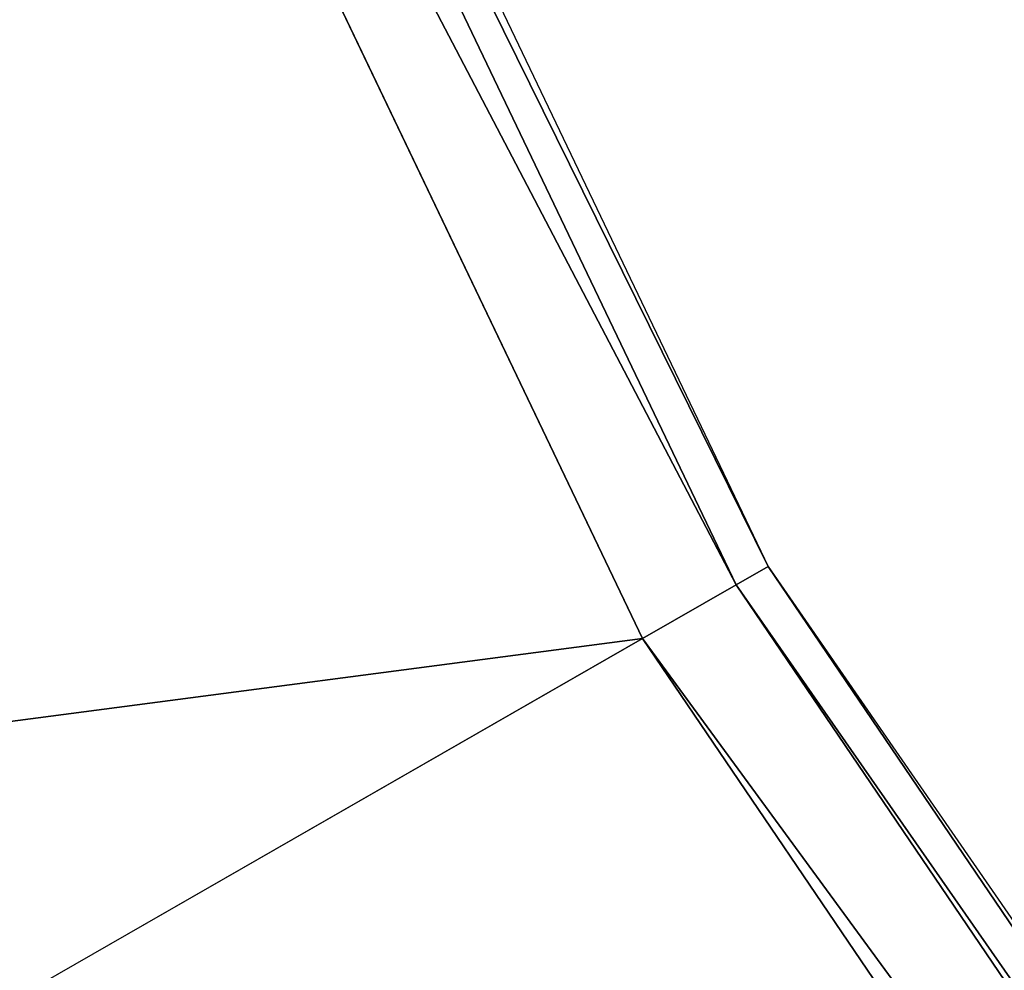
# Model space of a CAD drawing. Header units: millimetres. Extents: x 45 to 395, y 46 to 411.
# Tile 180 of 256: x 128.343 to 129.254, y 135.935 to 136.815. Entities that reach past the tile are written whole.
import ezdxf

# ---------------------------------------------------------------- set-up
doc = ezdxf.new("R2010")
doc.units = ezdxf.units.MM
doc.header["$LTSCALE"] = 25.4
doc.layers.get('0').update_dxf_attribs({"true_color": 0xff5454})

# ---------------------------------------------------------------- blocks, each defined once
blk = doc.blocks.new('HERMANOS-III-8030.STL')
at = {"color": 250, "true_color": 0x262626}
mesh = blk.add_polyface(dxfattribs=at)
corners = [(137.30164, 133.72507, 1308.6366), (129.36606, 139.80721, 1308.87769), (128.8548, 139.06653, 1308.6366), (137.75163, 134.50449, 1308.87769)]
mesh.append_faces([[corners[k] for k in face] for face in [(0, 1, 2), (1, 0, 3)]], dxfattribs={"vtx0": -1, "color": 250})
mesh = blk.add_polyface(dxfattribs=at)
corners = [(136.9722, 133.1545, 1307.97766), (128.8548, 139.06653, 1308.6366), (128.48053, 138.52431, 1307.97766), (137.30164, 133.72507, 1308.6366)]
mesh.append_faces([[corners[k] for k in face] for face in [(0, 1, 2), (1, 0, 3)]], dxfattribs={"vtx0": -1, "color": 250})
mesh = blk.add_polyface(dxfattribs=at)
corners = [(127.80997, 138.7905, 47.08683), (129.03532, 136.30875, 47.34565), (129.00578, 136.29179, 47.08683), (127.84173, 138.80287, 47.34565)]
mesh.append_faces([[corners[k] for k in face] for face in [(0, 1, 2), (1, 0, 3)]], dxfattribs={"vtx0": -1, "color": 250})
mesh = blk.add_polyface(dxfattribs=at)
corners = [(127.7169, 138.75423, 46.84566), (129.00578, 136.29179, 47.08683), (128.91914, 136.24205, 46.84566), (127.80997, 138.7905, 47.08683)]
mesh.append_faces([[corners[k] for k in face] for face in [(0, 1, 2), (1, 0, 3)]], dxfattribs={"vtx0": -1, "color": 250})
mesh = blk.add_polyface(dxfattribs=at)
corners = [(117.39542, 134.73244, 27.65912), (128.91914, 136.24205, 46.84566), (119.31236, 130.72684, 27.65912), (127.7169, 138.75423, 46.84566)]
mesh.append_faces([[corners[k] for k in face] for face in [(0, 1, 2), (1, 0, 3)]], dxfattribs={"vtx0": -1, "color": 250})
mesh = blk.add_polyface(dxfattribs=at)
corners = [(136.9722, 133.1545, 1307.97766), (128.34354, 138.32584, 1307.07776), (136.85162, 132.94565, 1307.07776), (128.48053, 138.52431, 1307.97766)]
mesh.append_faces([[corners[k] for k in face] for face in [(0, 1, 2), (1, 0, 3)]], dxfattribs={"vtx0": -1, "color": 250})
mesh = blk.add_polyface(dxfattribs=at)
corners = [(128.34354, 138.32584, 1307.07776), (136.85162, 132.94565, 1288.87769), (136.85162, 132.94565, 1307.07776)]
mesh.append_faces([[corners[k] for k in face] for face in [(0, 1, 2)]], dxfattribs={"color": 250})
mesh = blk.add_polyface(dxfattribs=at)
corners = [(129.00578, 136.29179, 47.08683), (130.58733, 134.02039, 47.34565), (130.56064, 133.99921, 47.08683), (129.03532, 136.30875, 47.34565)]
mesh.append_faces([[corners[k] for k in face] for face in [(0, 1, 2), (1, 0, 3)]], dxfattribs={"vtx0": -1, "color": 250})
mesh = blk.add_polyface(dxfattribs=at)
corners = [(129.03532, 136.30875, 47.34565), (130.79195, 133.76712, 57.07771), (130.58733, 134.02039, 47.34565)]
mesh.append_faces([[corners[k] for k in face] for face in [(0, 1, 2)]], dxfattribs={"color": 250})
mesh = blk.add_polyface(dxfattribs=at)
corners = [(128.91914, 136.24205, 46.84566), (130.56064, 133.99921, 47.08683), (130.48238, 133.93712, 46.84566), (129.00578, 136.29179, 47.08683)]
mesh.append_faces([[corners[k] for k in face] for face in [(0, 1, 2), (1, 0, 3)]], dxfattribs={"vtx0": -1, "color": 250})
mesh = blk.add_polyface(dxfattribs=at)
corners = [(119.31236, 130.72684, 27.65912), (130.48238, 133.93712, 46.84566), (121.8049, 127.05169, 27.65912), (128.91914, 136.24205, 46.84566)]
mesh.append_faces([[corners[k] for k in face] for face in [(0, 1, 2), (1, 0, 3)]], dxfattribs={"vtx0": -1, "color": 250})

msp = doc.modelspace()

# ---------------------------------------------------------------- block references
at = {"color": 0}
msp.add_blockref('HERMANOS-III-8030.STL', (0, 0), dxfattribs=at)

doc.saveas('drawing.dxf')
